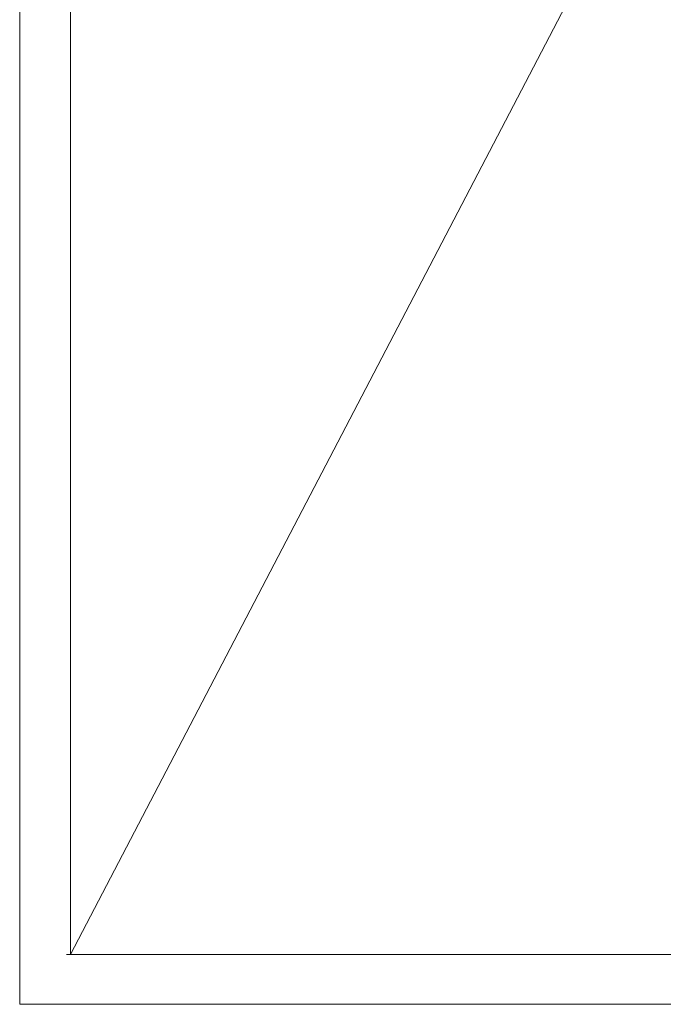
# Model space of a CAD drawing. Header units: millimetres. Extents: x -2180 to 91692, y -6418 to 21859.
# Tile 9 of 256: x 1968 to 2599, y 8060 to 9026. Entities that reach past the tile are written whole.
import ezdxf

# ---------------------------------------------------------------- set-up
doc = ezdxf.new("R2010")
doc.units = ezdxf.units.MM
doc.linetypes.add('Dash', pattern=[635, 317.5, -317.5])
doc.layers.add('_ hall', color=9, linetype='Continuous', lineweight=9, true_color=0x808080)
for name, color, linetype, lineweight in [('_Beyond_', 7, 'Continuous', 9), ('Doors', 7, 'Continuous', 9), ('Hidden Lines', 7, 'Dash', 18)]:
    doc.layers.add(name, color=color, linetype=linetype, lineweight=lineweight)

# ---------------------------------------------------------------- blocks, each defined once
blk = doc.blocks.new('Schueco_FWS_ADS-70-HD_out_Family-02 - VU-02 FWS SI insert unit 2-2215692-1 Korruse  plaan')
at = {"layer": 'Hidden Lines'}
blk.add_arc((-845, -19), 1105, 270, 0, dxfattribs=at)

msp = doc.modelspace()

# ---------------------------------------------------------------- linework, layer by layer
at = {"layer": '_ hall'}
for p, q in [((3113.75, 10209.29), (2017.75, 8109.29)), ((2017.75, 10209.29), (2017.75, 8109.29)), ((2013.75, 8109.29), (3113.75, 8109.29))]:
    msp.add_line(p, q, dxfattribs=at)
at = {"layer": '_Beyond_'}
for p, q in [((1967.75, 10260.41), (1967.75, 8060.41)), ((1967.75, 8060.41), (3163.75, 8060.41))]:
    msp.add_line(p, q, dxfattribs=at)

# ---------------------------------------------------------------- block references
at = {"layer": 'Doors', "rotation": 269.9999999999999}
msp.add_blockref('Schueco_FWS_ADS-70-HD_out_Family-02 - VU-02 FWS SI insert unit 2-2215692-1 Korruse  plaan', (3217.75, 9284.29), dxfattribs=at)

doc.saveas('drawing.dxf')
